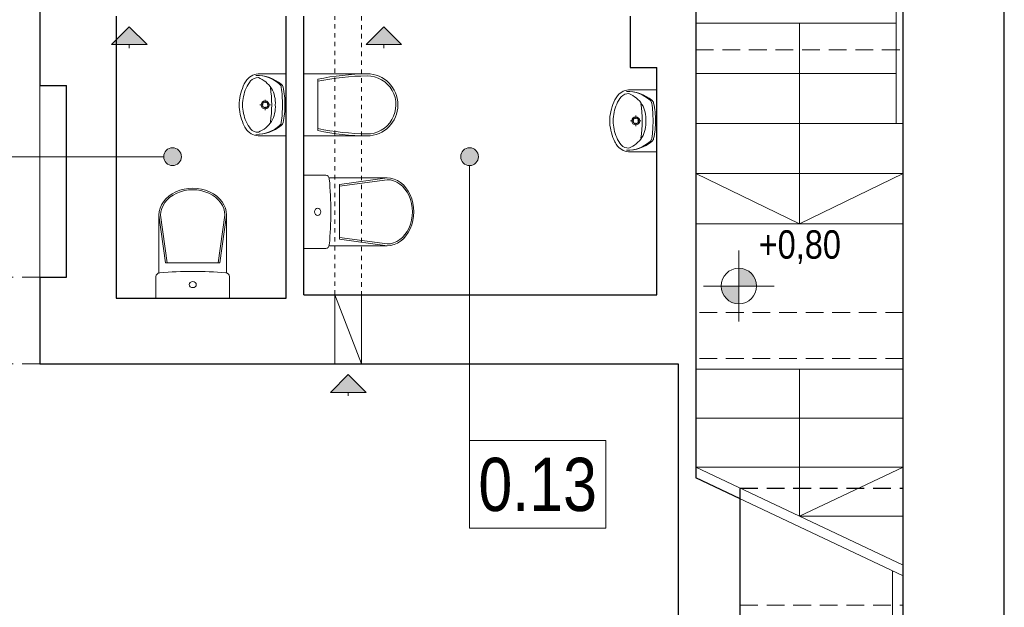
# Model space of a CAD drawing. Extents: x -558982 to 5119495, y -5290134 to 97908.
# Tile 239 of 256: x -429291 to -423738, y -12152 to -8841. Entities that reach past the tile are written whole.
import ezdxf

# ---------------------------------------------------------------- set-up
doc = ezdxf.new("R2010")
doc.units = 0
doc.header["$MEASUREMENT"] = 0
doc.linetypes.add('Hidden Line', pattern=[50, 25, -25])
doc.linetypes.add('Krawędzie ukryte', pattern=[150, 100, -50])
for name, color, linetype, lineweight in [('INWENT OPISY_Nr_Pióra__21', 252, 'Continuous', 9), ('INWENT RURY SPUSTOWE_Nr_Pióra__21', 252, 'Continuous', 9), ('INWENT RZĘDNE_Nr_Pióra__21', 252, 'Continuous', 9), ('INWENT wyposarzenie_Nr_Pióra__21', 252, 'Continuous', 9), ('INWENT.ŚCIANY_Nr_Pióra__1', 252, 'Continuous', 25), ('INWENT.ŚCIANY_Nr_Pióra__21', 252, 'Continuous', 9), ('Istniejące kominy_Nr_Pióra__21', 252, 'Continuous', 9), ('Istniejące schody_Nr_Pióra__5', 252, 'Continuous', 13), ('Istniejące stropy_Nr_Pióra__5', 252, 'Continuous', 13)]:
    doc.layers.add(name, color=color, linetype=linetype, lineweight=lineweight)
for name, color, linetype in [('INWENT RURY SPUSTOWE', 252, 'Continuous'), ('INWENT RZĘDNE', 252, 'Continuous'), ('INWENT wyposarzenie', 252, 'Continuous'), ('Istniejące kominy', 252, 'Continuous')]:
    doc.layers.add(name, color=color, linetype=linetype)
doc.styles.add('GENERATED_STYLE_2', font='ARIALN.TTF')
doc.styles.add('GENERATED_STYLE_3', font='ARIALN.TTF')

# ---------------------------------------------------------------- blocks, each defined once
blk = doc.blocks.new('Symbol WC 2 14_249', base_point=(-419064.9, 33102.6))
at = {"layer": 'INWENT wyposarzenie_Nr_Pióra__21', "linetype": 'Continuous'}
for p, q in [((-419463.1, 33244.7), (-419463.1, 33571.6)), ((-419463.1, 33571.1), (-419425.9, 33302.3)), ((-419453.3, 33571.1), (-419416.2, 33302.3)), ((-419091.1, 33571.1), (-419128.3, 33302.3)), ((-419081.4, 33571.1), (-419118.5, 33302.3)), ((-419081.4, 33244.9), (-419081.4, 33571.6)), ((-419272.2, 33302.3), (-419425.9, 33302.3)), ((-419272.2, 33302.3), (-419118.5, 33302.3)), ((-419479.5, 33102.6), (-419479.5, 33225.2)), ((-419064.9, 33102.6), (-419064.9, 33225.2)), ((-419064.9, 33102.6), (-419479.5, 33102.6))]:
    blk.add_line(p, q, dxfattribs=at)
for centre, major_axis, ratio, start_param, end_param in [((-419272.2, 33571.6), (190.8, 0), 0.791506, 0, 3.141593), ((-419272.2, 33571.1), (181.1, 0), 0.790357, 0, 3.141593), ((-419455.4, 33225.2), (-24.1, 0), 0.857479, 4.812804, 6.283185), ((-419272.2, 31733.3), (-1773.6, 0), 0.857479, 4.60742, 4.817236), ((-419089, 33225.2), (-24.1, 0), 0.857479, 3.141593, 4.602988)]:
    blk.add_ellipse(centre, major_axis=major_axis, ratio=ratio, start_param=start_param, end_param=end_param, dxfattribs=at)
blk.add_ellipse((-419272.2, 33180), major_axis=(-20.1, 0), ratio=0.857479, dxfattribs=at)
blk = doc.blocks.new('Symbol Umywalka 14_250', base_point=(-416920.7, 33927.6))
at = {"layer": 'INWENT wyposarzenie_Nr_Pióra__21', "linetype": 'Continuous'}
for p, q in [((-416654.9, 34277.6), (-416803, 34277.6)), ((-416654.9, 33927.6), (-416654.9, 34277.6)), ((-416654.9, 34157.7), (-416654.9, 34047.5)), ((-416784.6, 34102.5), (-416803.2, 34102.5)), ((-416773.8, 34132), (-416773.8, 34113.3)), ((-416744.3, 34102.5), (-416763, 34102.5)), ((-416773.8, 34091.7), (-416773.8, 34073.1)), ((-416654.9, 33927.6), (-416803, 33927.6))]:
    blk.add_line(p, q, dxfattribs=at)
for radius in [22.7, 16.2]:
    blk.add_circle((-416773.8, 34102.5), radius, dxfattribs=at)
for centre, radius, start, end in [((-416806.9, 34188.7), 89, 87.5448, 141.2546), ((-416822.2, 34048.5), 220.1, 50.7422, 90.9847), ((-416823.3, 34070.8), 197.8, 48.602, 90.7542), ((-416633.1, 34093.7), 287.9, 153.7403, 175.7948), ((-416708.5, 34117.8), 189.9, 140.7149, 170.0022), ((-416768.6, 34158.2), 137.9, 141.3152, 152.8429), ((-416815.8, 34203.7), 52.5, 86.0694, 139.1984), ((-416869.5, 34111), 156, 32.8442, 68.4481), ((-416711.9, 34197.3), 29.2, 7.9079, 48.602), ((-416701.3, 34196.3), 29.2, 12.7715, 50.7422), ((-417374.9, 34102.6), 638.3, 351.1734, 8.8204), ((-416872, 34115.1), 156, 355.394, 31.0561), ((-417423.7, 34098.4), 747.9, 0.3225, 7.9079), ((-417100.1, 34105.9), 438.1, 359.5672, 12.7715), ((-416745.7, 34102.6), 175, 175.9876, 184.0124), ((-416696, 34102.6), 205.2, 166.4334, 193.5666), ((-416872, 34090.1), 156, 328.9439, 4.606), ((-417423.7, 34106), 747.9, 352.1696, 359.755), ((-417100.1, 34098.9), 438.1, 347.306, 0.5103), ((-416633.1, 34111.5), 287.9, 184.2052, 206.2597), ((-416708.5, 34087.4), 189.9, 189.9978, 219.2851), ((-416822.2, 34156.7), 220.1, 269.0928, 309.3352), ((-416823.4, 34134.4), 197.8, 269.3233, 311.4755), ((-416869.5, 34094.3), 156, 291.5519, 327.1558), ((-416711.7, 34008), 29.2, 311.4755, 352.1696), ((-416701.2, 34009), 29.2, 309.3352, 347.306), ((-416768.6, 34047), 137.9, 207.1571, 218.6848), ((-416806.9, 34016.6), 89, 218.7454, 272.4552), ((-416815.8, 34001.5), 52.5, 220.8016, 273.9306)]:
    blk.add_arc(centre, radius, start, end, dxfattribs=at)
blk = doc.blocks.new('Symbol Umywalka 14_253', base_point=(-419010.7, 34017.6))
at = {"layer": 'INWENT wyposarzenie_Nr_Pióra__21', "linetype": 'Continuous'}
for p, q in [((-418744.9, 34367.6), (-418893, 34367.6)), ((-418744.9, 34017.6), (-418744.9, 34367.6)), ((-418863.8, 34222), (-418863.8, 34203.3)), ((-418744.9, 34247.7), (-418744.9, 34137.5)), ((-418874.6, 34192.5), (-418893.2, 34192.5)), ((-418863.8, 34181.7), (-418863.8, 34163.1)), ((-418834.3, 34192.5), (-418853, 34192.5)), ((-418744.9, 34017.6), (-418893, 34017.6))]:
    blk.add_line(p, q, dxfattribs=at)
for radius in [22.7, 16.2]:
    blk.add_circle((-418863.8, 34192.5), radius, dxfattribs=at)
for centre, radius, start, end in [((-418798.5, 34207.8), 189.9, 140.7149, 170.0022), ((-418858.6, 34248.2), 137.9, 141.3152, 152.8429), ((-418896.9, 34278.7), 89, 87.5448, 141.2546), ((-418905.8, 34293.7), 52.5, 86.0694, 139.1984), ((-418912.2, 34138.5), 220.1, 50.7422, 90.9847), ((-418913.3, 34160.8), 197.8, 48.602, 90.7542), ((-418959.5, 34201), 156, 32.8442, 68.4481), ((-418723.1, 34183.7), 287.9, 153.7403, 175.7948), ((-419464.9, 34192.6), 638.3, 351.1734, 8.8204), ((-418962, 34205.1), 156, 355.394, 31.0561), ((-418801.9, 34287.3), 29.2, 7.9079, 48.602), ((-419513.7, 34188.4), 747.9, 0.3225, 7.9079), ((-418791.3, 34286.3), 29.2, 12.7715, 50.7422), ((-419190.1, 34195.9), 438.1, 359.5672, 12.7715), ((-418786, 34192.6), 205.2, 166.4334, 193.5666), ((-418835.7, 34192.6), 175, 175.9876, 184.0124), ((-418723.1, 34201.5), 287.9, 184.2052, 206.2597), ((-418962, 34180.1), 156, 328.9439, 4.606), ((-419513.7, 34196), 747.9, 352.1696, 359.755), ((-419190.1, 34188.9), 438.1, 347.306, 0.5103), ((-418798.5, 34177.4), 189.9, 189.9978, 219.2851), ((-418959.5, 34184.3), 156, 291.5519, 327.1558), ((-418858.6, 34137), 137.9, 207.1571, 218.6848), ((-418896.9, 34106.6), 89, 218.7454, 272.4552), ((-418905.8, 34091.5), 52.5, 220.8016, 273.9306), ((-418912.2, 34246.7), 220.1, 269.0928, 309.3352), ((-418913.4, 34224.4), 197.8, 269.3233, 311.4755), ((-418801.7, 34098), 29.2, 311.4755, 352.1696), ((-418791.2, 34099), 29.2, 309.3352, 347.306)]:
    blk.add_arc(centre, radius, start, end, dxfattribs=at)
blk = doc.blocks.new('Symbol WC 2 14_254', base_point=(-418644.9, 33382.6))
at = {"layer": 'INWENT wyposarzenie_Nr_Pióra__21', "linetype": 'Continuous'}
for p, q in [((-418644.9, 33382.6), (-418644.9, 33797.2)), ((-418644.9, 33797.2), (-418522.4, 33797.2)), ((-418502.8, 33780.7), (-418176, 33780.7)), ((-418176.4, 33780.7), (-418445.3, 33743.6)), ((-418176.4, 33771), (-418445.3, 33733.9)), ((-418445.3, 33589.9), (-418445.3, 33743.6)), ((-418445.3, 33589.9), (-418445.3, 33436.2)), ((-418176.4, 33408.8), (-418445.3, 33445.9)), ((-418176.4, 33399), (-418445.3, 33436.2)), ((-418644.9, 33382.6), (-418522.4, 33382.6)), ((-418502.6, 33399), (-418176, 33399))]:
    blk.add_line(p, q, dxfattribs=at)
for centre, major_axis, ratio, start_param, end_param in [((-418522.4, 33773.1), (0, 24.1), 0.857479, 4.812804, 6.283185), ((-420014.3, 33589.9), (0, 1773.6), 0.857479, 4.60742, 4.817236), ((-418176.4, 33589.9), (0, -181.1), 0.790357, 0, 3.141593), ((-418176, 33589.9), (0, -190.8), 0.791506, 0, 3.141593), ((-418522.4, 33406.7), (0, 24.1), 0.857479, 3.141593, 4.602988)]:
    blk.add_ellipse(centre, major_axis=major_axis, ratio=ratio, start_param=start_param, end_param=end_param, dxfattribs=at)
blk.add_ellipse((-418567.6, 33589.9), major_axis=(0, 20.1), ratio=0.857479, dxfattribs=at)
blk = doc.blocks.new('Symbol WC 1 14_255', base_point=(-418644.9, 34017.6))
at = {"layer": 'INWENT wyposarzenie_Nr_Pióra__21', "linetype": 'Continuous'}
for p, q in [((-418644.9, 34017.6), (-418644.9, 34367.6)), ((-418288.8, 34367.6), (-418644.9, 34367.6)), ((-418567.2, 34337.4), (-418567.2, 34047.8)), ((-418288.8, 34017.6), (-418644.9, 34017.6))]:
    blk.add_line(p, q, dxfattribs=at)
for centre, major_axis, start_param, end_param in [((-418268.8, 32866.4), (0, 1501.3), 0.013398, 0.201367), ((-418268.8, 32866.4), (0, 1489.9), 0.013398, 0.202926), ((-418288.8, 34192.6), (0, 163.6), 3.126427, 6.283185), ((-418288.8, 34192.6), (0, 175), 3.141593, 6.283185), ((-418268.8, 35518.8), (0, 1489.9), 2.938667, 3.128195), ((-418268.8, 35518.8), (0, 1501.3), 2.940225, 3.128195)]:
    blk.add_ellipse(centre, major_axis=major_axis, ratio=0.99359, start_param=start_param, end_param=end_param, dxfattribs=at)
blk = doc.blocks.new('Linia_3', base_point=(-419629.9, 34632.6))
at = {"layer": 'Istniejące kominy_Nr_Pióra__21', "linetype": 'Continuous'}
blk.add_hatch(color=256, dxfattribs=at).paths.add_polyline_path([(-419629.9, 34632.6), (-419529.9, 34532.6), (-419729.9, 34532.6)], flags=0)
for p, q in [((-419629.9, 34632.6), (-419729.9, 34532.6)), ((-419629.9, 34632.6), (-419529.9, 34532.6)), ((-419529.9, 34532.6), (-419729.9, 34532.6)), ((-419629.9, 34532.6), (-419629.9, 34512.6))]:
    blk.add_line(p, q, dxfattribs=at)
blk = doc.blocks.new('Linia_6', base_point=(-418194.9, 34632.6))
at = {"layer": 'Istniejące kominy_Nr_Pióra__21', "linetype": 'Continuous'}
blk.add_hatch(color=256, dxfattribs=at).paths.add_polyline_path([(-418194.9, 34632.6), (-418094.9, 34532.6), (-418294.9, 34532.6)], flags=0)
for p, q in [((-418194.9, 34632.6), (-418294.9, 34532.6)), ((-418194.9, 34632.6), (-418094.9, 34532.6)), ((-418094.9, 34532.6), (-418294.9, 34532.6)), ((-418194.9, 34532.6), (-418194.9, 34512.6))]:
    blk.add_line(p, q, dxfattribs=at)
blk = doc.blocks.new('Linia_8', base_point=(-418394.9, 32672.6))
at = {"layer": 'Istniejące kominy_Nr_Pióra__21', "linetype": 'Continuous'}
blk.add_hatch(color=256, dxfattribs=at).paths.add_polyline_path([(-418394.9, 32672.6), (-418294.9, 32572.6), (-418494.9, 32572.6)], flags=0)
for p, q in [((-418394.9, 32672.6), (-418494.9, 32572.6)), ((-418394.9, 32672.6), (-418294.9, 32572.6)), ((-418294.9, 32572.6), (-418494.9, 32572.6)), ((-418394.9, 32572.6), (-418394.9, 32552.6))]:
    blk.add_line(p, q, dxfattribs=at)
blk = doc.blocks.new('Linia_12', base_point=(-421778.6, 33900.7))
at = {"layer": 'INWENT RURY SPUSTOWE_Nr_Pióra__21', "linetype": 'Continuous'}
blk.add_hatch(color=256, dxfattribs=at).paths.add_polyline_path([(-419336.1, 33900.7), (-419339.9, 33919.8), (-419350.7, 33936.1), (-419366.9, 33946.9), (-419386.1, 33950.7), (-419405.2, 33946.9), (-419421.4, 33936.1), (-419432.3, 33919.8), (-419436.1, 33900.7), (-419432.3, 33881.6), (-419421.4, 33865.4), (-419405.2, 33854.5), (-419386.1, 33850.7), (-419366.9, 33854.5), (-419350.7, 33865.4), (-419339.9, 33881.6)], flags=0)
blk.add_line((-421778.6, 33900.7), (-419436.1, 33900.7), dxfattribs=at)
blk.add_circle((-419386.1, 33900.7), 50, dxfattribs=at)
blk = doc.blocks.new('Linia_13', base_point=(-417710.7, 31807.4))
at = {"layer": 'INWENT RURY SPUSTOWE_Nr_Pióra__21', "linetype": 'Continuous'}
blk.add_hatch(color=256, dxfattribs=at).paths.add_polyline_path([(-417660.7, 33900.7), (-417664.5, 33919.8), (-417675.4, 33936.1), (-417691.6, 33946.9), (-417710.7, 33950.7), (-417729.9, 33946.9), (-417746.1, 33936.1), (-417756.9, 33919.8), (-417760.7, 33900.7), (-417756.9, 33881.6), (-417746.1, 33865.4), (-417729.9, 33854.5), (-417710.7, 33850.7), (-417691.6, 33854.5), (-417675.4, 33865.4), (-417664.5, 33881.6)], flags=0)
blk.add_line((-417710.7, 31807.4), (-417710.7, 33850.7), dxfattribs=at)
blk.add_circle((-417710.7, 33900.7), 50, dxfattribs=at)
blk = doc.blocks.new('Koty wysokościowe_2', base_point=(-416192.1, 33171.7))
at = {"layer": 'INWENT RZĘDNE_Nr_Pióra__21', "linetype": 'Continuous'}
for points in [[(-416192.1, 33171.7), (-416092.1, 33171.7), (-416099.7, 33210), (-416121.3, 33242.5), (-416153.8, 33264.1), (-416192.1, 33271.7)], [(-416192.1, 33171.7), (-416292.1, 33171.7), (-416284.4, 33133.5), (-416262.8, 33101), (-416230.3, 33079.4), (-416192.1, 33071.7)]]:
    blk.add_hatch(color=256, dxfattribs=at).paths.add_polyline_path(points, flags=0)
for p, q in [((-416192.1, 32971.7), (-416192.1, 33371.7)), ((-416392.1, 33171.7), (-415992.1, 33171.7))]:
    blk.add_line(p, q, dxfattribs=at)
blk.add_circle((-416192.1, 33171.7), 100, dxfattribs=at)
at = {"layer": 'INWENT RZĘDNE_Nr_Pióra__21', "insert": (-416080.3, 33296.1), "char_height": 160, "attachment_point": 7, "style": 'GENERATED_STYLE_2'}
blk.add_mtext('{+0,80}', dxfattribs=at)

msp = doc.modelspace()

# ---------------------------------------------------------------- linework, layer by layer
at = {"layer": 'INWENT.ŚCIANY_Nr_Pióra__1', "linetype": 'Continuous'}
for p, q in [((-423737.5, -20370.6), (-423737.5, -6580.6)), ((-424307.5, -11915.2), (-424307.5, -7930.6)), ((-425477.5, -8710.6), (-425477.5, -11422.9)), ((-429177.5, -8720.6), (-429177.5, -9210.6)), ((-428747.5, -8820.6), (-428747.5, -10410.6)), ((-427787.5, -10410.6), (-427787.5, -8820.6)), ((-427687.5, -10390.6), (-427687.5, -8820.6)), ((-425847.5, -8820.6), (-425847.5, -9110.6)), ((-425847.5, -9110.6), (-425697.5, -9110.6)), ((-425697.5, -10390.6), (-425697.5, -9110.6)), ((-429177.5, -9210.6), (-429027.5, -9210.6)), ((-429027.5, -10290.6), (-429027.5, -9210.6)), ((-429177.5, -10290.6), (-429027.5, -10290.6)), ((-429177.5, -10290.6), (-429177.5, -10780.6)), ((-428747.5, -10410.6), (-427787.5, -10410.6)), ((-427687.5, -10390.6), (-425697.5, -10390.6)), ((-429177.5, -10780.6), (-425577.5, -10780.6)), ((-425577.5, -10780.6), (-425577.5, -13570.6)), ((-425227.5, -11540.9), (-425477.5, -11422.9)), ((-425227.5, -15040.6), (-425227.5, -11480.6)), ((-424307.5, -17210.6), (-424307.5, -11480.6))]:
    msp.add_line(p, q, dxfattribs=at)
at = {"layer": 'INWENT.ŚCIANY_Nr_Pióra__1', "linetype": 'Krawędzie ukryte'}
msp.add_line((-425227.5, -11480.6), (-424307.5, -11480.6), dxfattribs=at)
at = {"layer": 'INWENT.ŚCIANY_Nr_Pióra__21', "linetype": 'Continuous'}
for p, q in [((-424347.5, -6840.6), (-424347.5, -9425.6)), ((-429177.5, -9210.6), (-429177.5, -10290.6)), ((-424367.5, -17210.6), (-424367.5, -11946.8))]:
    msp.add_line(p, q, dxfattribs=at)
at = {"layer": 'Istniejące kominy_Nr_Pióra__21', "linetype": 'Hidden Line'}
for p, q in [((-427512.5, -10390.6), (-427512.5, -8820.6)), ((-427362.5, -8820.6), (-427362.5, -10390.6))]:
    msp.add_line(p, q, dxfattribs=at)
at = {"layer": 'Istniejące kominy_Nr_Pióra__21', "linetype": 'Continuous'}
for p, q in [((-427512.5, -10390.6), (-427362.5, -10390.6)), ((-427512.5, -10780.6), (-427512.5, -10390.6)), ((-427512.5, -10390.6), (-427362.5, -10780.6)), ((-427362.5, -10390.6), (-427362.5, -10780.6)), ((-427362.5, -10780.6), (-427512.5, -10780.6))]:
    msp.add_line(p, q, dxfattribs=at)
at = {"layer": 'Istniejące schody_Nr_Pióra__5', "linetype": 'Continuous'}
for p, q in [((-424347.5, -8860.6), (-425477.5, -8860.6)), ((-424892.5, -9990.6), (-424892.5, -8860.6)), ((-425477.5, -9143.1), (-424347.5, -9143.1)), ((-425477.5, -9425.6), (-424307.5, -9425.6)), ((-425477.5, -9708.1), (-424307.5, -9708.1)), ((-424892.5, -9990.6), (-425477.5, -9708.1)), ((-424892.5, -9990.6), (-424307.5, -9708.1)), ((-425477.5, -9990.6), (-424307.5, -9990.6)), ((-424307.5, -10810.6), (-425477.5, -10810.6)), ((-424892.5, -11639), (-424892.5, -10810.6)), ((-424307.5, -11086.7), (-425477.5, -11086.7)), ((-424307.5, -11362.9), (-425477.5, -11362.9)), ((-424307.5, -11915.2), (-425477.5, -11362.9)), ((-424892.5, -11639), (-424307.5, -11362.9)), ((-424307.5, -11975.2), (-425477.5, -11422.9)), ((-424307.5, -11639), (-424892.5, -11639))]:
    msp.add_line(p, q, dxfattribs=at)
at = {"layer": 'Istniejące stropy_Nr_Pióra__5', "linetype": 'Krawędzie ukryte'}
for p, q in [((-425477.5, -9010.6), (-424307.5, -9010.6)), ((-429177.5, -10290.6), (-435727.5, -10290.6)), ((-424307.5, -10490.6), (-425477.5, -10490.6)), ((-424307.5, -10750.6), (-425477.5, -10750.6)), ((-429177.5, -10780.6), (-435727.5, -10780.6)), ((-425227.5, -12140.6), (-424307.5, -12140.6))]:
    msp.add_line(p, q, dxfattribs=at)

# ---------------------------------------------------------------- block references
at = {"layer": 'INWENT RURY SPUSTOWE', "linetype": 'Continuous'}
for name, p in [('Linia_12', (-430821.2, -9612.5)), ('Linia_13', (-426753.3, -11705.8))]:
    msp.add_blockref(name, p, dxfattribs=at)
at = {"layer": 'INWENT RZĘDNE'}
msp.add_blockref('Koty wysokościowe_2', (-425234.6, -10341.4), dxfattribs=at)
at = {"layer": 'INWENT wyposarzenie', "color": 104, "linetype": 'Continuous', "lineweight": 13, "true_color": 0x029e21}
for name, p in [('Symbol Umywalka 14_253', (-428053.3, -9495.6)), ('Symbol WC 1 14_255', (-427687.5, -9495.6)), ('Symbol Umywalka 14_250', (-425963.3, -9585.6)), ('Symbol WC 2 14_254', (-427687.5, -10130.6)), ('Symbol WC 2 14_249', (-428107.5, -10410.6))]:
    msp.add_blockref(name, p, dxfattribs=at)
at = {"layer": 'Istniejące kominy', "linetype": 'Continuous'}
for name, p in [('Linia_3', (-428672.5, -8880.6)), ('Linia_6', (-427237.5, -8880.6)), ('Linia_8', (-427437.5, -10840.6))]:
    msp.add_blockref(name, p, dxfattribs=at)

# ---------------------------------------------------------------- next in the draw order: wipeouts: each hides what was drawn before it
at = {"linetype": 'Continuous', "ltscale": 1674224.082044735}
msp.add_wipeout([(-426753.3, -11211.7), (-425985.3, -11211.7), (-425985.3, -11705.8), (-426753.3, -11705.8)], dxfattribs=at).dxf.layer = 'INWENT OPISY_Nr_Pióra__21'

# ---------------------------------------------------------------- next in the draw order: linework, layer by layer
at = {"layer": 'INWENT OPISY_Nr_Pióra__21', "linetype": 'Continuous', "flags": 128}
msp.add_lwpolyline([(-426753.3, -11211.7), (-425985.3, -11211.7), (-425985.3, -11705.8), (-426753.3, -11705.8)], close=True, dxfattribs=at)

# ---------------------------------------------------------------- next in the draw order: texts
at = {"layer": 'INWENT OPISY_Nr_Pióra__21', "linetype": 'Continuous', "insert": (-426369.3, -11613.8), "char_height": 300, "attachment_point": 8, "style": 'GENERATED_STYLE_3'}
msp.add_mtext('{0.13 }', dxfattribs=at)

doc.saveas('drawing.dxf')
